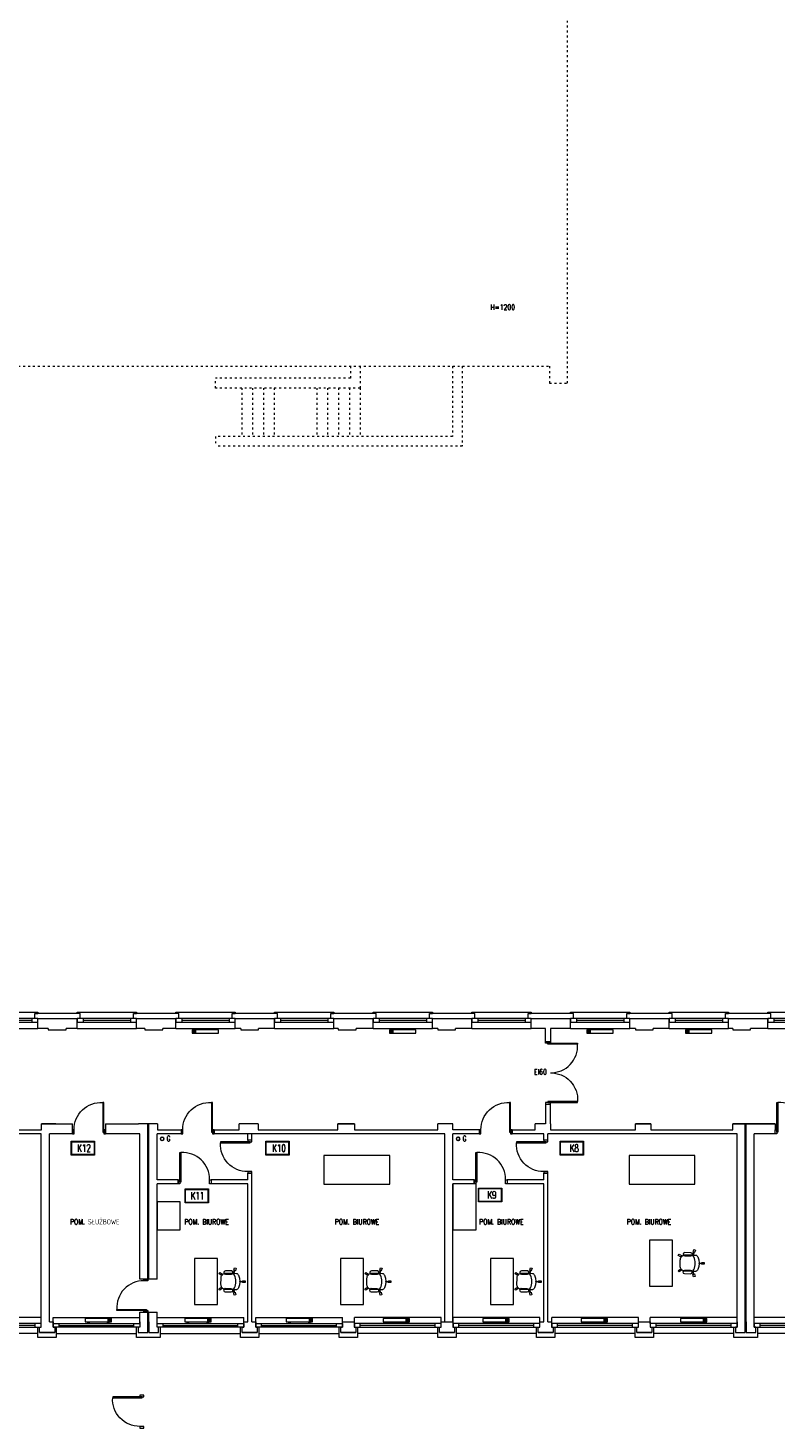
# Model space of a CAD drawing. Header units: millimetres. Extents: x -20020 to 55682, y 3351 to 17623.
# Tile 38 of 49: x 18109 to 20381, y 7769 to 12022. Entities that reach past the tile are written whole.
import ezdxf

# ---------------------------------------------------------------- set-up
doc = ezdxf.new("R2010")
doc.units = ezdxf.units.MM
doc.linetypes.add('ACAD_ISO03W100', pattern=[30, 12, -18])
doc.layers.get('0').update_dxf_attribs({"color": 252, "lineweight": 9})
for name, color, linetype, lineweight in [('0- stolarka', 252, 'Continuous', 9), ('0- widokowe', 252, 'Continuous', 9), ('000 STOLARKA', 252, 'Continuous', 9), ('000- DODATKI', 252, 'Continuous', 9), ('000- ŚCIANY', 252, 'Continuous', 9), ('000-NUMERY SALI', 252, 'Continuous', 9), ('ARANŻACJA', 252, 'Continuous', 9), ('Grzejniki CO na rzucie', 252, 'Continuous', 9), ('PIK_09_MEBLE', 252, 'Continuous', 9)]:
    doc.layers.add(name, color=color, linetype=linetype, lineweight=lineweight)
doc.styles.get("Standard").update_dxf_attribs({"font": 'romans.shx', "width": 0.7})

# ---------------------------------------------------------------- blocks, each defined once
blk = doc.blocks.new('d90')
at = {"layer": '0- stolarka'}
for points in [[(-270.5, 3071.8), (-270.5, 3161.8), (-267.5, 3161.8), (-267.5, 3071.8), (-270.5, 3071.8)], [(-275.5, 3079.3), (-270.5, 3079.3), (-270.5, 3067.3), (-275.5, 3067.3), (-275.5, 3079.3)], [(-180.5, 3079.3), (-175.5, 3079.3), (-175.5, 3067.3), (-180.5, 3067.3), (-180.5, 3079.3)]]:
    blk.add_lwpolyline(points, dxfattribs=at)
blk.add_lwpolyline([(-180.5, 3079.3, 0.437586), (-267.5, 3161.8, 1.233982)], format="xyb", dxfattribs=at)
blk = doc.blocks.new('drzwi 2x90')
at = {"layer": '0- stolarka'}
for points in [[(5795.1, 5238.8, -0.437586), (5712.6, 5325.8, -1.233982)], [(5795.1, 5238.8, 0.437586), (5712.6, 5151.8, 1.233982)]]:
    blk.add_lwpolyline(points, format="xyb", dxfattribs=at)
for points in [[(5802.6, 5328.8), (5712.6, 5328.8), (5712.6, 5325.8), (5802.6, 5325.8), (5802.6, 5328.8)], [(5795.1, 5333.8), (5795.1, 5328.8), (5810.1, 5328.8), (5810.1, 5333.8), (5795.1, 5333.8)], [(5802.6, 5148.8), (5712.6, 5148.8), (5712.6, 5151.8), (5802.6, 5151.8), (5802.6, 5148.8)], [(5795.1, 5143.8), (5795.1, 5148.8), (5810.1, 5148.8), (5810.1, 5143.8), (5795.1, 5143.8)]]:
    blk.add_lwpolyline(points, dxfattribs=at)
blk = doc.blocks.new('OKNO 01')
at = {"layer": '0- stolarka'}
for points in [[(-526.8, 5012.8), (-706.8, 5012.8), (-706.8, 5001.8), (-526.8, 5001.8), (-526.8, 5012.8)], [(-688.6, 5012.8), (-688.6, 5001.8)], [(-688.6, 5007.3), (-545, 5007.3)], [(-545, 5012.8), (-545, 5001.8)]]:
    blk.add_lwpolyline(points, dxfattribs=at)
at = {"layer": '0- widokowe'}
for points in [[(-706.8, 5027.8), (-706.8, 5031.8), (-526.8, 5031.8), (-526.8, 5027.8)], [(-697.8, 5012.8), (-697.8, 5027.8), (-706.8, 5027.8)], [(-535.9, 5012.8), (-535.9, 5027.8), (-526.8, 5027.8)], [(-706.8, 4982.8), (-526.8, 4982.8)]]:
    blk.add_lwpolyline(points, dxfattribs=at)
blk = doc.blocks.new('OKNO 02')
at = {"layer": '0- stolarka'}
for points in [[(-795.8, 4074.8), (-532.4, 4074.8), (-532.4, 4085.8), (-795.8, 4085.8), (-795.8, 4074.8)], [(-777.7, 4074.8), (-777.7, 4085.8)], [(-550.6, 4074.8), (-550.6, 4085.8)], [(-550.6, 4080.3), (-777.7, 4080.3)]]:
    blk.add_lwpolyline(points, dxfattribs=at)
at = {"layer": '0- widokowe'}
for points in [[(-532.4, 4104.8), (-795.8, 4104.8)], [(-795.8, 4085.8), (-795.8, 4104.8)], [(-532.4, 4085.8), (-532.4, 4104.8)], [(-542.4, 4055.8), (-542.4, 4055.8), (-785.8, 4055.8), (-785.8, 4055.8)]]:
    blk.add_lwpolyline(points, dxfattribs=at)
blk = doc.blocks.new('INNY_P_ALH_LEFT_P_90_80_80_30_10')
for p, q in [((-380, -70), (-280, -70)), ((-380, -90), (-320, -90)), ((-380, -110), (-280, -110)), ((-380, -130), (-320, -130))]:
    blk.add_line(p, q)
for points in [[(-320, -50), (-320, 0), (-280, 0), (-280, -50)], [(280, -50), (280, 0), (320, 0), (320, -50)], [(-400, -150), (400, -150), (400, -50), (-400, -50), (-400, -150)]]:
    blk.add_lwpolyline(points)
blk = doc.blocks.new('Z$W@#14095')
at = {"layer": 'PIK_09_MEBLE', "linetype": 'Continuous'}
for p, q in [((20.7, 60.7), (24.8, 63.6)), ((25.3, 54.2), (20.7, 60.7)), ((20.8, 41.8), (21.6, 43.2)), ((21.6, 43.2), (22.6, 44.5)), ((22.6, 44.5), (23.8, 45.7)), ((23.8, 45.7), (31.8, 48.4)), ((24.8, 63.6), (29.4, 57.1)), ((26.9, 55.4), (25.3, 54.2)), ((26.9, 55.4), (27.8, 56.1)), ((31.8, 48.4), (26.9, 55.4)), ((29.4, 57.1), (27.9, 56.1)), ((27.9, 56.1), (33.2, 48.9)), ((31.8, 48.5), (33.2, 49)), ((33.2, 48.9), (34.4, 49.3)), ((34.4, 49.3), (56.9, 56.5)), ((54.1, 63), (36.6, 57.4)), ((39.7, 47.9), (57.2, 53.5)), ((39.7, 47.9), (39.7, 47.9)), ((54.1, 63), (54.1, 63)), ((56.9, 56.5), (59.4, 56.5)), ((59.4, 56.5), (62, 56.1)), ((62, 56.1), (64.4, 55.3)), ((64.4, 55.3), (66.7, 54.1)), ((66.6, 57.1), (71.3, 63.5)), ((68.1, 56), (66.6, 57.1)), ((66.7, 54.1), (68.1, 56)), ((69.1, 55.2), (67.8, 53.4)), ((67.8, 53.4), (69.7, 51.8)), ((68, 56), (69, 55.3)), ((70.6, 54.1), (69.1, 55.2)), ((69.7, 51.8), (71.3, 49.8)), ((75.3, 60.6), (70.6, 54.1)), ((71.3, 63.5), (75.3, 60.6)), ((71.3, 49.8), (72.6, 47.7)), ((72.6, 47.7), (73.6, 45.4)), ((73.6, 45.4), (79.2, 27.8)), ((6.1, 16.6), (13.8, 19.1)), ((7.7, 11.9), (6.1, 16.6)), ((15.3, 14.3), (7.7, 11.9)), ((13.8, 19.1), (14.3, 17.3)), ((14.3, 17.3), (22, 19.8)), ((14.7, 16.1), (14.3, 17.3)), ((22.4, 18.5), (14.7, 16.1)), ((14.7, 16.1), (15.3, 14.3)), ((19.9, 38.6), (20.2, 40.2)), ((19.9, 29.1), (19.9, 38.6)), ((22, 19.8), (19.9, 29.1)), ((20.2, 40.2), (20.8, 41.8)), ((22, 19.8), (22.4, 18.5)), ((26.2, 9.7), (22.4, 18.5)), ((31.7, 2), (26.2, 9.7)), ((32.9, 0.8), (31.7, 2)), ((34.3, -0.1), (32.9, 0.8)), ((47.1, 1), (39, -1.5)), ((47.1, 1), (48.5, 1.5)), ((47.2, -7.6), (47.1, 1)), ((48.5, 1.4), (48.4, -7.6)), ((49.7, 1.7), (48.5, 1.4)), ((72.2, 9), (49.7, 1.7)), ((70.6, 11.7), (53.1, 6.1)), ((56.2, -3.4), (73.7, 2.2)), ((70.6, 11.7), (70.6, 11.7)), ((74.3, 10.5), (72.2, 9)), ((76.1, 12.3), (74.3, 10.5)), ((77.6, 14.4), (76.1, 12.3)), ((78.8, 16.7), (77.6, 14.4)), ((81, 16), (78.8, 16.7)), ((79.2, 27.8), (79.8, 25.3)), ((79.8, 20.3), (79.2, 17.8)), ((79.2, 17.8), (81.4, 17.1)), ((79.8, 25.3), (80, 22.8)), ((80, 22.8), (79.8, 20.3)), ((80.4, 14.2), (81, 16)), ((88, 11.7), (80.4, 14.2)), ((80.8, 15.7), (81.3, 17.2)), ((81.4, 17.1), (81.9, 18.9)), ((81.9, 18.9), (89.6, 16.4)), ((89.6, 16.4), (88, 11.7)), ((35.8, -0.8), (34.3, -0.1)), ((37.4, -1.3), (35.8, -0.8)), ((39, -1.5), (37.4, -1.3)), ((45.3, -15.6), (45.2, -7.6)), ((45.2, -7.6), (47.2, -7.6)), ((50.3, -15.6), (45.3, -15.6)), ((47.1, -7.5), (48.3, -7.5)), ((48.4, -7.6), (50.2, -7.6)), ((50.2, -7.6), (50.3, -15.6)), ((56.2, -3.4), (56.2, -3.4))]:
    blk.add_line(p, q, dxfattribs=at)
for centre, radius, start, end in [((41.4, 41.3), 10.3, 130.9193, 174.1814), ((38.1, 52.6), 5, 107.8491, 287.8491), ((55.6, 58.3), 5, 287.8491, 107.8491), ((58.1, 40.5), 16.2, 53.6526, 58.1201), ((74.9, 37.7), 44, 173.9437, 199.7938), ((75.8, 34.9), 44, 195.9043, 221.7545), ((50.7, 12.5), 10.3, 221.5167, 264.7788), ((54.6, 1.3), 5, 107.8491, 287.8491), ((72.1, 7), 5, 287.8491, 107.8491), ((63.8, 22.9), 16.2, 337.578, 342.0456)]:
    blk.add_arc(centre, radius, start, end, dxfattribs=at)

msp = doc.modelspace()

# ---------------------------------------------------------------- linework, layer by layer
at = {"layer": '0- widokowe'}
for points in [[(18129.82, 9012.81), (18129.82, 9027.81), (18138.9, 9027.81)], [(18267.57, 9012.81), (18267.57, 9027.81), (18138.9, 9027.81)], [(18567.23, 9012.81), (18567.23, 9027.81), (18438.57, 9027.81)], [(18729.14, 9012.81), (18729.14, 9027.81), (18738.23, 9027.81)], [(18866.9, 9012.81), (18866.9, 9027.81), (18738.23, 9027.81)], [(19028.81, 9012.81), (19028.81, 9027.81), (19037.89, 9027.81)], [(19166.56, 9012.81), (19166.56, 9027.81), (19037.89, 9027.81)], [(19328.47, 9012.81), (19328.47, 9027.81), (19337.55, 9027.81)], [(19466.22, 9012.81), (19466.22, 9027.81), (19337.55, 9027.81)], [(19628.13, 9012.81), (19628.13, 9027.81), (19637.22, 9027.81)], [(19765.88, 9012.81), (19765.88, 9027.81), (19637.22, 9027.81)], [(19927.79, 9012.81), (19927.79, 9027.81), (19936.88, 9027.81)], [(20065.55, 9012.81), (20065.55, 9027.81), (19936.88, 9027.81)], [(20227.46, 9012.81), (20227.46, 9027.81), (20236.54, 9027.81)], [(20227.46, 9012.81), (20227.46, 9027.81), (20236.54, 9027.81)], [(20365.21, 9012.81), (20365.21, 9027.81), (20236.54, 9027.81)], [(18195.31, 8074.81), (18195.31, 8043.81), (18139.31, 8043.81), (18139.31, 8074.81)], [(18511.18, 8074.81), (18511.18, 8043.81), (18438.97, 8043.81), (18438.97, 8074.81)], [(18810.63, 8074.81), (18810.63, 8043.81), (18754.63, 8043.81), (18754.63, 8074.81)], [(19110.29, 8074.81), (19110.29, 8043.81), (19054.29, 8043.81), (19054.29, 8074.81)], [(19409.95, 8074.81), (19409.95, 8043.81), (19353.95, 8043.81), (19353.95, 8074.81)], [(19709.62, 8074.81), (19709.62, 8043.81), (19653.62, 8043.81), (19653.62, 8074.81)], [(20009.28, 8074.81), (20009.28, 8043.81), (19953.28, 8043.81), (19953.28, 8074.81)], [(20325.16, 8074.81), (20325.16, 8043.81), (20252.94, 8043.81), (20252.94, 8074.81)]]:
    msp.add_lwpolyline(points, dxfattribs=at)
at = {"layer": '000- ŚCIANY'}
for points in [[(18138.9, 8982.81), (18138.9, 9012.81)], [(18138.9, 9012.81), (18258.57, 9012.81)], [(18170.76, 8982.81), (18138.9, 8982.81)], [(18170.76, 8982.81), (18170.76, 8978.31), (18224.76, 8978.31), (18224.76, 8982.81)], [(18258.57, 8982.81), (18224.76, 8982.81)], [(18258.57, 8982.81), (18258.57, 9012.81)], [(18438.57, 9012.81), (18558.23, 9012.81)], [(18438.57, 8982.81), (18438.57, 9012.81)], [(18464.67, 8982.81), (18438.57, 8982.81)], [(18464.67, 8982.81), (18464.67, 8978.31), (18518.67, 8978.31), (18518.67, 8982.81)], [(18558.23, 8982.81), (18518.67, 8982.81)], [(18558.23, 8982.81), (18558.23, 9012.81)], [(18738.23, 8982.81), (18738.23, 9012.81)], [(18738.23, 9012.81), (18857.89, 9012.81)], [(18755.76, 8982.81), (18738.23, 8982.81)], [(18755.76, 8982.81), (18755.76, 8978.31), (18809.76, 8978.31), (18809.76, 8982.81)], [(18857.89, 8982.81), (18809.76, 8982.81)], [(18857.89, 8982.81), (18857.89, 9012.81)], [(19037.89, 8982.81), (19037.89, 9012.81)], [(19037.89, 9012.81), (19157.55, 9012.81)], [(19051.88, 8982.81), (19037.89, 8982.81)], [(19051.88, 8982.81), (19051.88, 8978.31), (19105.88, 8978.31), (19105.88, 8982.81)], [(19157.55, 8982.81), (19105.88, 8982.81)], [(19157.55, 8982.81), (19157.55, 9012.81)], [(19337.55, 9012.81), (19457.22, 9012.81)], [(19337.55, 8982.81), (19337.55, 9012.81)], [(19353.71, 8982.81), (19337.55, 8982.81)], [(19353.71, 8982.81), (19353.71, 8978.31), (19407.71, 8978.31), (19407.71, 8982.81)], [(19457.22, 8982.81), (19407.71, 8982.81)], [(19457.22, 8982.81), (19457.22, 9012.81)], [(19637.22, 8982.81), (19637.22, 9012.81)], [(19637.22, 9012.81), (19756.88, 9012.81)], [(19681.08, 8982.81), (19637.22, 8982.81)], [(19681.08, 8942.81), (19681.08, 8982.81)], [(19756.88, 8982.81), (19696.08, 8982.81)], [(19696.08, 8982.81), (19696.08, 8942.81)], [(19756.88, 8982.81), (19756.88, 9012.81)], [(19936.88, 8982.81), (19936.88, 9012.81)], [(19936.88, 9012.81), (20056.54, 9012.81)], [(19954.26, 8982.81), (19936.88, 8982.81)], [(19954.26, 8982.81), (19954.26, 8978.31), (20008.26, 8978.31), (20008.26, 8982.81)], [(20056.54, 8982.81), (20008.26, 8982.81)], [(20056.54, 8982.81), (20056.54, 9012.81)], [(20236.54, 8982.81), (20236.54, 9012.81)], [(20236.54, 9012.81), (20356.2, 9012.81)], [(20236.54, 8982.81), (20236.54, 9012.81)], [(20250.26, 8982.81), (20236.54, 8982.81)], [(20250.26, 8982.81), (20250.26, 8978.31), (20304.26, 8978.31), (20304.26, 8982.81)], [(20356.2, 8982.81), (20304.26, 8982.81)], [(20356.2, 8982.81), (20356.2, 9012.81)], [(19681.08, 8942.63), (19696.08, 8942.81)], [(19681.08, 8752.63), (19681.08, 8692.81)], [(19681.08, 8752.63), (19696.08, 8752.63)], [(19696.08, 8692.81), (19696.08, 8752.63)], [(17597.26, 8692.81), (17843.66, 8692.81), (17843.66, 8692.81), (17894.66, 8692.81), (17894.66, 8674.81), (18150.26, 8674.81), (18150.26, 8692.81), (18194.26, 8692.81), (18194.26, 8692.81), (18244.3, 8692.81)], [(18194.26, 8692.81), (18150.26, 8692.81)], [(18244.3, 8662.81), (18244.3, 8692.81)], [(18344.3, 8692.81), (18344.3, 8662.81)], [(18344.3, 8692.81), (18445.26, 8692.81), (18445.26, 8692.81)], [(18502.26, 8692.81), (18445.26, 8692.81)], [(18473.57, 8220.81), (18473.57, 8692.81)], [(18476.57, 8220.81), (18476.57, 8692.81)], [(18476.57, 8220.81), (18476.57, 8692.81)], [(18502.26, 8692.81), (18502.26, 8674.81), (18502.26, 8674.81), (18574.3, 8674.81), (18574.3, 8662.81)], [(18674.3, 8674.81), (18750.26, 8674.81), (18750.26, 8692.81)], [(18808.26, 8692.81), (18750.26, 8692.81)], [(18808.26, 8692.81), (18808.26, 8674.81), (19050.26, 8674.81), (19050.26, 8692.81), (19100.51, 8692.81), (19100.51, 8674.81), (19354.26, 8674.81), (19354.26, 8692.81)], [(19100.51, 8692.81), (19050.26, 8692.81)], [(19400.17, 8692.81), (19354.26, 8692.81)], [(19480.17, 8662.81), (19480.17, 8674.81), (19400.17, 8674.81), (19400.17, 8692.81)], [(19580.17, 8674.81), (19650.17, 8674.81), (19650.17, 8692.81)], [(19681.08, 8692.81), (19650.17, 8692.81)], [(19696.08, 8692.81), (19696.08, 8674.81), (19954.26, 8674.81), (19954.26, 8692.81), (20001.26, 8692.81), (20001.26, 8674.81), (20250.26, 8674.81), (20250.26, 8692.81), (20379.16, 8692.81), (20379.16, 8674.81), (20379.16, 8674.81)], [(20001.26, 8692.81), (19954.26, 8692.81)], [(20379.16, 8692.81), (20250.26, 8692.81)], [(20287.55, 8220.81), (20287.55, 8692.81)], [(20290.55, 8220.81), (20290.55, 8692.81)], [(18149.3, 8662.81), (17574.09, 8662.81)], [(18149.3, 8090.81), (18149.3, 8662.81)], [(18244.3, 8662.81), (18174.3, 8662.81)], [(18174.3, 8090.81), (18174.3, 8662.81)], [(18448.97, 8662.81), (18344.3, 8662.81)], [(18448.97, 8220.81), (18448.97, 8662.81)], [(18476.57, 8662.81), (18473.57, 8662.81)], [(18574.3, 8662.81), (18501.18, 8662.81)], [(18501.18, 8522.81), (18501.18, 8662.81)], [(18674.3, 8674.81), (18674.3, 8662.81)], [(19180.51, 8662.81), (18674.3, 8662.81)], [(18776.73, 8642.81), (18776.73, 8662.81)], [(18788.73, 8642.81), (18776.73, 8642.81)], [(18788.73, 8642.81), (18788.73, 8662.81)], [(19375.17, 8662.81), (19180.51, 8662.81)], [(19375.17, 8090.81), (19375.17, 8662.81)], [(19480.17, 8662.81), (19400.17, 8662.81)], [(19400.17, 8522.81), (19400.17, 8662.81)], [(19580.17, 8674.81), (19580.17, 8662.81)], [(19675.72, 8662.81), (19580.17, 8662.81)], [(19675.72, 8642.81), (19675.72, 8662.81)], [(19687.72, 8642.81), (19675.72, 8642.81)], [(20262.94, 8662.81), (19687.72, 8662.81)], [(19687.72, 8642.81), (19687.72, 8662.81)], [(20262.94, 8220.81), (20262.94, 8662.81)], [(20379.16, 8662.81), (20315.16, 8662.81)], [(20315.16, 8220.81), (20315.16, 8662.81)], [(20379.16, 8662.81), (20379.16, 8674.81)], [(18565.86, 8522.81), (18501.18, 8522.81)], [(18501.18, 8220.81), (18501.18, 8510.81)], [(18565.86, 8510.81), (18501.18, 8510.81)], [(18565.86, 8522.81), (18565.86, 8510.81)], [(18776.73, 8522.81), (18776.73, 8522.81), (18665.86, 8522.81)], [(18665.86, 8522.81), (18665.86, 8510.81)], [(18776.73, 8510.81), (18665.86, 8510.81)], [(18776.73, 8522.81), (18776.73, 8542.81)], [(18788.73, 8542.81), (18776.73, 8542.81)], [(18776.73, 8090.81), (18776.73, 8510.81)], [(18788.73, 8090.81), (18788.73, 8542.81)], [(19464.85, 8522.81), (19400.17, 8522.81)], [(19400.17, 8090.81), (19400.17, 8510.81)], [(19464.85, 8510.81), (19400.17, 8510.81)], [(19464.85, 8522.81), (19464.85, 8510.81)], [(19675.72, 8522.81), (19675.72, 8522.81), (19564.85, 8522.81)], [(19564.85, 8522.81), (19564.85, 8510.81)], [(19675.72, 8510.81), (19564.85, 8510.81)], [(19687.72, 8542.81), (19675.72, 8542.81)], [(19675.72, 8522.81), (19675.72, 8542.81)], [(19675.72, 8090.81), (19675.72, 8510.81)], [(19687.72, 8090.81), (19687.72, 8542.81)], [(18501.18, 8220.81), (18448.97, 8220.81)], [(20262.94, 8090.81), (20262.94, 8220.81)], [(20287.55, 8090.81), (20287.55, 8220.81)], [(20290.55, 8090.81), (20290.55, 8220.81)], [(20315.16, 8090.81), (20315.16, 8220.81)], [(18174.3, 8090.81), (18185.52, 8090.81), (18185.52, 8074.81), (18190.52, 8074.81), (18190.52, 8058.81), (18144.3, 8058.81), (18144.3, 8074.81), (18149.3, 8074.81), (18149.3, 8090.81)], [(18448.97, 8090.81), (18448.96, 8090.81), (18448.96, 8074.81), (18443.96, 8074.81), (18443.96, 8058.81), (18473.57, 8058.81), (18473.57, 8058.81), (18473.57, 8090.81)], [(18448.96, 8090.81), (18448.96, 8120.81), (18501.18, 8120.81)], [(18448.97, 8090.81), (18448.97, 8120.81)], [(18473.57, 8090.81), (18473.57, 8120.81)], [(18476.57, 8090.81), (18476.57, 8120.81)], [(18476.57, 8090.81), (18476.57, 8058.81), (18493.31, 8058.81), (18506.18, 8058.81), (18506.18, 8074.81), (18501.18, 8074.81), (18501.18, 8090.81)], [(18501.18, 8090.81), (18501.18, 8120.81)], [(18788.73, 8090.81), (18800.84, 8090.81), (18800.84, 8074.81), (18805.84, 8074.81), (18805.84, 8058.81), (18759.63, 8058.81), (18759.63, 8074.81), (18764.63, 8074.81), (18764.63, 8090.81)], [(18764.63, 8090.81), (18776.73, 8090.81)], [(19064.29, 8090.81), (19100.5, 8090.81), (19100.5, 8074.81), (19105.5, 8074.81), (19105.5, 8058.81), (19059.29, 8058.81), (19059.29, 8074.81), (19064.29, 8074.81), (19064.29, 8090.81)], [(19363.95, 8090.81), (19400.17, 8090.81), (19400.17, 8074.81), (19405.17, 8074.81), (19405.17, 8058.81), (19358.95, 8058.81), (19358.95, 8074.81), (19363.95, 8074.81), (19363.95, 8090.81)], [(19687.72, 8090.81), (19699.83, 8090.81), (19699.83, 8074.81), (19704.83, 8074.81), (19704.83, 8058.81), (19658.62, 8058.81), (19658.62, 8074.81), (19663.62, 8074.81), (19663.62, 8090.81)], [(19663.62, 8090.81), (19675.72, 8090.81)], [(19963.28, 8090.81), (19999.49, 8090.81), (19999.49, 8074.81), (20004.49, 8074.81), (20004.49, 8058.81), (19958.28, 8058.81), (19958.28, 8074.81), (19963.28, 8074.81), (19963.28, 8090.81)], [(20262.94, 8090.81), (20262.94, 8090.81), (20262.94, 8074.81), (20257.94, 8074.81), (20257.94, 8058.81), (20287.55, 8058.81), (20287.55, 8058.81), (20287.55, 8090.81)], [(20290.55, 8090.81), (20290.55, 8058.81), (20307.29, 8058.81), (20320.16, 8058.81), (20320.16, 8074.81), (20315.16, 8074.81), (20315.16, 8090.81)], [(18144.3, 8058.81), (18190.52, 8058.81)], [(18759.63, 8058.81), (18805.84, 8058.81)], [(19059.29, 8058.81), (19105.5, 8058.81)], [(19358.95, 8058.81), (19405.17, 8058.81)], [(19658.62, 8058.81), (19704.83, 8058.81)], [(19958.28, 8058.81), (20004.49, 8058.81)]]:
    msp.add_lwpolyline(points, dxfattribs=at)
at = {"layer": '000-NUMERY SALI'}
for points in [[(18240.66, 8639.76), (18311.56, 8639.76), (18311.56, 8597.56), (18240.66, 8597.56)], [(18242.16, 8638.26), (18310.06, 8638.26), (18310.06, 8599.06), (18242.16, 8599.06)], [(18831.34, 8639.76), (18902.24, 8639.76), (18902.24, 8597.56), (18831.34, 8597.56)], [(18832.84, 8638.26), (18900.74, 8638.26), (18900.74, 8599.06), (18832.84, 8599.06)], [(19725.39, 8639.76), (19796.29, 8639.76), (19796.29, 8597.56), (19725.39, 8597.56)], [(19726.89, 8638.26), (19794.79, 8638.26), (19794.79, 8599.06), (19726.89, 8599.06)], [(18586.3, 8494.87), (18657.19, 8494.87), (18657.19, 8452.67), (18586.3, 8452.67)], [(18587.79, 8493.38), (18655.69, 8493.38), (18655.69, 8454.17), (18587.79, 8454.17)], [(19477.32, 8497.71), (19548.22, 8497.71), (19548.22, 8455.51), (19477.32, 8455.51)], [(19478.82, 8496.21), (19546.72, 8496.21), (19546.72, 8457.01), (19478.82, 8457.01)]]:
    msp.add_lwpolyline(points, close=True, dxfattribs=at)
at = {"layer": 'ARANŻACJA', "linetype": 'ACAD_ISO03W100', "ltscale": 0.5}
msp.add_lwpolyline([(16054.42, 10994.05), (16054.42, 10994.05), (19693.42, 10994.05), (19693.42, 10943.05), (19748.42, 10943.05), (19748.42, 13020.05), (19693.42, 13020.05), (19693.42, 12969.05), (16054.42, 12969.05), (16054.42, 13020.05), (15976.42, 13020.05), (15976.42, 10943.05), (16054.42, 10943.05), (16054.42, 10994.05)], close=True, dxfattribs=at)
for points in [[(19398.42, 10994.05), (19398.42, 10781.05), (18678.42, 10781.05)], [(19428.42, 10994.05), (19428.42, 10751.05), (18678.42, 10751.05)], [(19088.42, 10994.05), (19088.42, 10958.05), (18678.77, 10958.05)], [(19118.42, 10994.05), (19118.42, 10928.05), (18678.77, 10928.05)], [(18678.77, 10928.05), (18678.42, 10958.05)], [(18758.42, 10928.05), (18758.42, 10781.05)], [(18791.42, 10928.05), (18791.42, 10781.05)], [(18824.42, 10928.05), (18824.42, 10781.05)], [(18857.42, 10928.05), (18857.42, 10781.05)], [(18986.42, 10928.05), (18986.42, 10781.05)], [(19019.42, 10928.05), (19019.42, 10781.05)], [(19052.42, 10928.05), (19052.42, 10781.05)], [(19085.42, 10928.05), (19085.42, 10781.05)], [(19118.42, 10928.05), (19118.42, 10781.05)], [(18678.42, 10781.05), (18678.42, 10751.05)]]:
    msp.add_lwpolyline(points, dxfattribs=at)
at = {"layer": 'Defpoints'}
for centre in [(18516.75, 8647.09), (19415.74, 8647.09)]:
    msp.add_circle(centre, 5.18, dxfattribs=at)
at = {"layer": 'PIK_09_MEBLE'}
for points in [[(19007.94, 8509.11), (19207.83, 8509.11), (19207.83, 8596.27), (19007.94, 8596.27), (19007.94, 8509.11)], [(19935.06, 8509.11), (20134.95, 8509.11), (20134.95, 8596.27), (19935.06, 8596.27), (19935.06, 8509.11)], [(19470.17, 8370.81), (19470.17, 8510.81), (19400.17, 8510.81), (19400.17, 8370.81), (19470.17, 8370.81)], [(18571.18, 8370.81), (18571.18, 8455.93), (18501.18, 8455.93), (18501.18, 8370.81), (18571.18, 8370.81)], [(20066.86, 8199.53), (20066.86, 8339.53), (19996.86, 8339.53), (19996.86, 8199.53), (20066.86, 8199.53)], [(18685.29, 8144.03), (18685.29, 8284.03), (18615.29, 8284.03), (18615.29, 8144.03), (18685.29, 8144.03)], [(19128.61, 8144.03), (19128.61, 8284.03), (19058.61, 8284.03), (19058.61, 8144.03), (19128.61, 8144.03)], [(19584.28, 8144.03), (19584.28, 8284.03), (19514.28, 8284.03), (19514.28, 8144.03), (19584.28, 8144.03)]]:
    msp.add_lwpolyline(points, dxfattribs=at)

# ---------------------------------------------------------------- block references
at = {"layer": '000 STOLARKA'}
for name, p in [('OKNO 01', (18665.7, 4000)), ('OKNO 01', (18965.36, 4000)), ('OKNO 01', (19265.02, 4000)), ('OKNO 01', (19564.69, 4000)), ('OKNO 01', (19864.35, 4000)), ('OKNO 01', (20164.01, 4000)), ('OKNO 01', (20463.67, 4000)), ('OKNO 01', (20763.34, 4000)), ('OKNO 01', (21063, 4000)), ('d90', (20654.68, 5595.48)), ('d90', (18841.38, 5443.48)), ('d90', (19740.37, 5443.48)), ('OKNO 02', (18681.7, 4000)), ('OKNO 02', (19896.34, 4000)), ('OKNO 02', (20196.01, 4000)), ('OKNO 02', (20495.67, 4000)), ('OKNO 02', (20795.33, 4000)), ('OKNO 02', (21110.99, 4000))]:
    msp.add_blockref(name, p, dxfattribs=at)
at = {"layer": '000 STOLARKA', "xscale": -1}
for name, p in [('drzwi 2x90', (25491.2, 3608.83)), ('d90', (18068.78, 5595.48)), ('d90', (18398.78, 5595.48)), ('d90', (19304.65, 5595.48)), ('OKNO 02', (17653.13, 4000)), ('OKNO 02', (17968.79, 4000)), ('OKNO 02', (18268.45, 4000))]:
    msp.add_blockref(name, p, dxfattribs=at)
for p, rotation in [((21856.07, 8367.29), 90), ((22755.06, 8367.29), 90), ((21528.3, 7593.12), 89.99999999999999)]:
    msp.add_blockref('d90', p, dxfattribs=dict(at, rotation=rotation))
at = {"layer": '000 STOLARKA', "rotation": 90.00000000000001}
msp.add_blockref('d90', (21540.95, 8396.33), dxfattribs=at)
at = {"layer": 'Grzejniki CO na rzucie', "xscale": 0.1, "yscale": 0.1, "zscale": 0.1}
for p in [(18648.23, 8982.81), (19247.55, 8982.81), (19846.88, 8982.81), (20146.54, 8982.81)]:
    msp.add_blockref('INNY_P_ALH_LEFT_P_90_80_80_30_10', p, dxfattribs=at)
at = {"layer": 'Grzejniki CO na rzucie', "xscale": 0.1, "yscale": 0.1, "zscale": 0.1, "rotation": 180}
for p in [(18322.89, 8085.81), (18625.28, 8085.81), (18933.85, 8085.81), (19228.06, 8085.81), (19530.88, 8085.81), (19829.4, 8085.81), (20130.78, 8085.81)]:
    msp.add_blockref('INNY_P_ALH_LEFT_P_90_80_80_30_10', p, dxfattribs=at)
at = {"layer": 'PIK_09_MEBLE', "rotation": 161.4881555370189}
for p in [(20174.58, 8280.15), (18779.56, 8224.64), (19222.88, 8224.64), (19678.55, 8224.64)]:
    msp.add_blockref('Z$W@#14095', p, dxfattribs=at)

# ---------------------------------------------------------------- texts
at = {"layer": '000- DODATKI', "char_height": 16, "attachment_point": 1}
for s, width, insert in [('H=1200', 48.5104, (19513.69, 11181.71)), ('EI60', 48.5104, (19646.09, 8858.67)), ('\\pxqc;POM. SŁUŻBOWE', 180.6547, (18221.66, 8402.93)), ('\\pxqc;POM. BIUROWE', 180.6547, (18561.29, 8402.93)), ('\\pxqc;POM. BIUROWE', 180.6547, (19018.25, 8402.93)), ('\\pxqc;POM. BIUROWE', 180.6547, (19456.84, 8402.93)), ('\\pxqc;POM. BIUROWE', 180.6547, (19905.09, 8402.93))]:
    msp.add_mtext_dynamic_manual_height_columns(s, width=width, gutter_width=12.5, heights=[0], dxfattribs=dict(at, insert=insert))
at = {"layer": '000-NUMERY SALI', "char_height": 22.5, "attachment_point": 1}
for s, width, insert in [('K12', 72.1034, (18259.04, 8630.32)), ('K10', 52.3455, (18851.4, 8630.32)), ('K8', 50.2572, (19754.7, 8630.32)), ('K11', 55.5582, (18603.64, 8485.43)), ('K9', 45.9201, (19504.51, 8488.26))]:
    msp.add_mtext_dynamic_manual_height_columns(s, width=width, gutter_width=12.5, heights=[0], dxfattribs=dict(at, insert=insert))
at = {"layer": 'Defpoints', "char_height": 16, "attachment_point": 1}
for insert in [(18529.9, 8655.86), (19428.89, 8655.86)]:
    msp.add_mtext_dynamic_manual_height_columns('G', width=48.5104, gutter_width=12.5, heights=[0], dxfattribs=dict(at, insert=insert))

doc.saveas('drawing.dxf')
